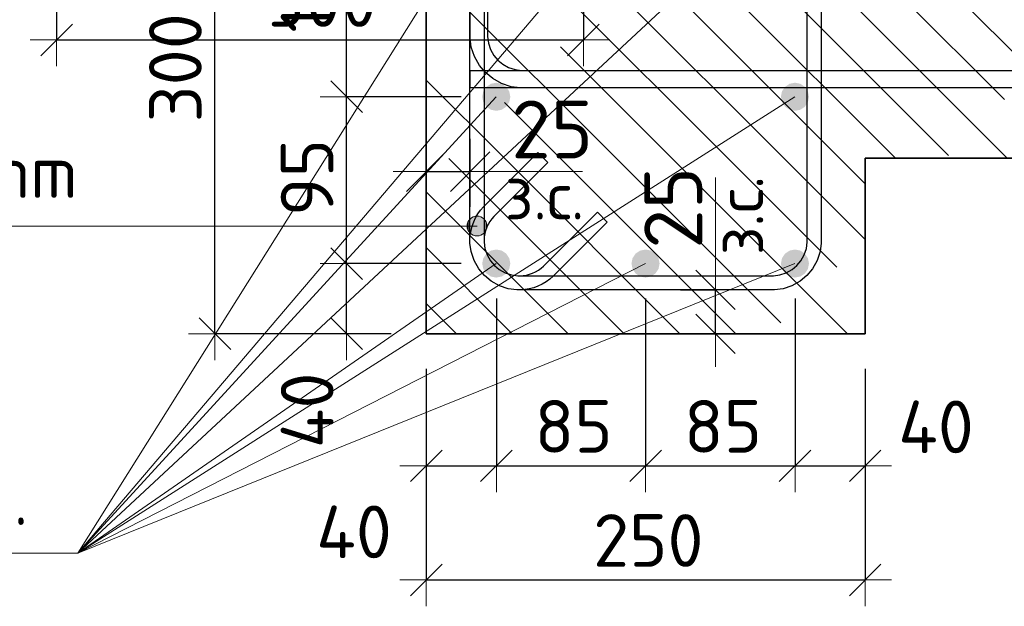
# Model space of a CAD drawing. Header units: metres. Extents: x -38 to 99, y -15 to 21.
# Tile 18 of 88: x 72.151 to 72.712, y 1.712 to 2.047. Entities that reach past the tile are written whole.
import ezdxf

# ---------------------------------------------------------------- set-up
doc = ezdxf.new("R2010")
doc.units = ezdxf.units.M
doc.header["$PDMODE"] = 65
for name, color, linetype, lineweight in [('XR$3$Размерная линия (1)', 7, 'Continuous', 13), ('XR$5$Арм. стержнями нижней зоны', 180, 'Continuous', 35), ('XR$5$Арм.стержн. Арматура края', 96, 'Continuous', 35), ('XR$5$Арм.стержн. Хомут', 240, 'Continuous', 35), ('XR$5$Арм.стержн.горизонт. 1', 180, 'Continuous', 35), ('XR$5$Размерная линия (1)', 7, 'Continuous', 13), ('XR$5$Размерная линия_ общее', 7, 'Continuous', 13)]:
    doc.layers.add(name, color=color, linetype=linetype, lineweight=lineweight)
doc.styles.add('ISOCPEUR', font='txt')
doc.dimstyles.new('DIMSTYLE_11', dxfattribs={"dimtxt": 0.033, "dimasz": 0.0375, "dimexe": 0, "dimexo": 0, "dimgap": 0.0165, "dimtad": 2, "dimdec": 0, "dimlfac": 1000, "dimrnd": 1, "dimzin": 12, "dimdsep": 46, "dimtxsty": 'ISOCPEUR', "dimblk1": 'ALL_ML_STRICH', "dimblk2": 'ALL_ML_STRICH', "dimsah": 1, "dimcen": 0, "dimclrd": 7, "dimclre": 256, "dimclrt": 7, "dimadec": 0, "dimazin": 0, "dimtfac": 1, "dimtdec": 0, "dimtix": 1, "dimtmove": 2, "dimatfit": 3, "dimfxl": 0, "dimtvp": 1.2, "dimtzin": 0, "dimlwd": 0, "dimlwe": -3, "dimarcsym": 0})
doc.dimstyles.new('DIMSTYLE_12', dxfattribs={"dimtxt": 0.03, "dimasz": 0.03, "dimexe": 0, "dimexo": 0, "dimgap": 0.015, "dimtad": 2, "dimdec": 0, "dimlfac": 1000, "dimrnd": 1, "dimzin": 12, "dimdsep": 46, "dimtxsty": 'ISOCPEUR', "dimblk1": 'ALL_ML_STRICH', "dimblk2": 'ALL_ML_STRICH', "dimsah": 1, "dimcen": 0, "dimclrd": 7, "dimclre": 256, "dimclrt": 7, "dimadec": 0, "dimazin": 0, "dimtfac": 1, "dimtdec": 0, "dimtix": 1, "dimtmove": 2, "dimatfit": 3, "dimfxl": 0, "dimtzin": 0, "dimlwd": 0, "dimlwe": -3, "dimarcsym": 0})
doc.dimstyles.new('DIMSTYLE_14', dxfattribs={"dimtxt": 0.03, "dimasz": 0.03, "dimexe": 0, "dimexo": 0, "dimgap": 0.015, "dimtad": 2, "dimdec": 0, "dimlfac": 1000, "dimrnd": 1, "dimzin": 12, "dimdsep": 46, "dimtxsty": 'ISOCPEUR', "dimblk1": 'ALL_ML_STRICH', "dimblk2": 'ALL_ML_STRICH', "dimsah": 1, "dimcen": 0, "dimclrd": 7, "dimclre": 256, "dimclrt": 7, "dimadec": 0, "dimazin": 0, "dimtfac": 1, "dimtdec": 0, "dimtix": 1, "dimtmove": 2, "dimatfit": 3, "dimfxl": 0, "dimtvp": 1.2, "dimtzin": 0, "dimlwd": 0, "dimlwe": -3, "dimarcsym": 0})
doc.dimstyles.new('DIMSTYLE_16', dxfattribs={"dimtxt": 0.03, "dimasz": 0.03, "dimexe": 0, "dimexo": 0, "dimgap": 0.015, "dimtad": 0, "dimdec": 0, "dimlfac": 1000, "dimrnd": 1, "dimzin": 12, "dimdsep": 46, "dimtxsty": 'ISOCPEUR', "dimblk1": 'ALL_ML_STRICH', "dimblk2": 'ALL_ML_STRICH', "dimsah": 1, "dimcen": 0, "dimclrd": 7, "dimclre": 256, "dimclrt": 7, "dimadec": 0, "dimazin": 0, "dimtfac": 1, "dimtdec": 0, "dimtix": 1, "dimtmove": 2, "dimatfit": 3, "dimfxl": 0, "dimtvp": 1.2, "dimtzin": 0, "dimlwd": 0, "dimlwe": -3, "dimarcsym": 0})
doc.dimstyles.new('DIMSTYLE_24', dxfattribs={"dimtxt": 0.03, "dimasz": 0.03, "dimexe": 0, "dimexo": 0, "dimgap": 0.015, "dimtad": 2, "dimdec": 0, "dimlfac": 1000, "dimrnd": 5, "dimzin": 12, "dimdsep": 46, "dimtxsty": 'ISOCPEUR', "dimblk1": 'ALL_ML_STRICH', "dimblk2": 'ALL_ML_STRICH', "dimsah": 1, "dimcen": 0, "dimclrd": 7, "dimclre": 256, "dimclrt": 7, "dimadec": 0, "dimazin": 0, "dimtfac": 1, "dimtdec": 0, "dimtix": 1, "dimtmove": 2, "dimatfit": 3, "dimfxl": 0, "dimtzin": 0, "dimlwd": 0, "dimlwe": -3, "dimarcsym": 0})
pattern_1 = [(135, (0, 0), (-0.031819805, -0.031819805), [0.4, -0.05, 0, -0.05]), (135, (-0.01591, -0.01591), (-0.031819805, -0.031819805), [0.8, -0.1, 0.1, -0.1])]

# ---------------------------------------------------------------- blocks, each defined once
blk = doc.blocks.new('ALL_ML_STRICH')
at = {"color": 0, "linetype": 'ByBlock', "lineweight": -2}
for p, q in [((0, -0.5), (0, 0.5)), ((-0.3, -0.3), (0.3, 0.3)), ((-1, 0), (0.5, 0))]:
    blk.add_line(p, q, dxfattribs=at)
blk = doc.blocks.new('*D237')
at = {"layer": 'DEFPOINTS', "color": 7, "linetype": 'Continuous', "lineweight": 13, "transparency": 33554687}
for p in [(72.17211, 2.18403), (72.47211, 2.18403), (72.17211, 2.03505)]:
    blk.add_point(p, dxfattribs=at)
at = {"layer": 'XR$3$Размерная линия (1)', "color": 9, "linetype": 'Continuous', "lineweight": -2, "true_color": 0xc7c7c7, "transparency": 33554687}
for p, q in [((72.17211, 2.16403), (72.17211, 2.03505)), ((72.47211, 2.16403), (72.47211, 2.03505))]:
    blk.add_line(p, q, dxfattribs=at)
at = {"layer": 'XR$3$Размерная линия (1)', "color": 7, "linetype": 'Continuous', "lineweight": -2, "transparency": 33554687}
blk.add_line((72.17211, 2.03505), (72.47211, 2.03505), dxfattribs=at)
at = {"layer": 'XR$3$Размерная линия (1)', "color": 7, "linetype": 'Continuous', "lineweight": 13, "transparency": 33554687, "xscale": 0.03, "yscale": 0.03, "zscale": 0.03, "rotation": 180}
blk.add_blockref('ALL_ML_STRICH', (72.17211, 2.03505), dxfattribs=at)
at = {"layer": 'XR$3$Размерная линия (1)', "color": 7, "linetype": 'Continuous', "lineweight": 13, "transparency": 33554687, "xscale": 0.03, "yscale": 0.03, "zscale": 0.03}
blk.add_blockref('ALL_ML_STRICH', (72.47211, 2.03505), dxfattribs=at)
at = {"layer": 'XR$3$Размерная линия (1)', "color": 7, "linetype": 'Continuous', "lineweight": 13, "transparency": 33554687, "insert": (72.32361, 2.05755), "char_height": 0.03, "width": 0.09, "attachment_point": 5, "style": 'ISOCPEUR'}
blk.add_mtext('\\A1;{300}', dxfattribs=at)
blk = doc.blocks.new('*D450')
at = {"layer": 'DEFPOINTS', "color": 7, "linetype": 'Continuous', "lineweight": 13, "transparency": 33554687}
for p in [(72.38258, 2.16769), (72.26224, 1.86769), (72.38255, 1.86769)]:
    blk.add_point(p, dxfattribs=at)
at = {"layer": 'XR$5$Размерная линия (1)', "color": 9, "linetype": 'Continuous', "lineweight": -2, "true_color": 0xc7c7c7, "transparency": 33554687}
for p, q in [((72.36258, 2.16769), (72.26224, 2.16769)), ((72.36255, 1.86769), (72.26224, 1.86769))]:
    blk.add_line(p, q, dxfattribs=at)
at = {"layer": 'XR$5$Размерная линия (1)', "color": 7, "linetype": 'Continuous', "lineweight": -2, "transparency": 33554687}
blk.add_line((72.26224, 1.86769), (72.26224, 2.16769), dxfattribs=at)
at = {"layer": 'XR$5$Размерная линия (1)', "color": 7, "linetype": 'Continuous', "lineweight": 13, "transparency": 33554687, "xscale": 0.03, "yscale": 0.03, "zscale": 0.03}
for p, rotation in [((72.26224, 2.16769), 90), ((72.26224, 1.86769), 270)]:
    blk.add_blockref('ALL_ML_STRICH', p, dxfattribs=dict(at, rotation=rotation))
at = {"layer": 'XR$5$Размерная линия (1)', "color": 7, "linetype": 'Continuous', "lineweight": 13, "transparency": 33554687, "insert": (72.23974, 2.01919), "char_height": 0.03, "width": 0.09, "attachment_point": 5, "rotation": 90, "style": 'ISOCPEUR'}
blk.add_mtext('\\A1;{300}', dxfattribs=at)
blk = doc.blocks.new('*D451')
at = {"layer": 'DEFPOINTS', "color": 7, "linetype": 'Continuous', "lineweight": 13, "transparency": 33554687}
for p in [(72.38258, 1.86769), (72.63255, 1.86769), (72.38258, 1.72745)]:
    blk.add_point(p, dxfattribs=at)
at = {"layer": 'XR$5$Размерная линия (1)', "color": 9, "linetype": 'Continuous', "lineweight": -2, "true_color": 0xc7c7c7, "transparency": 33554687}
for p, q in [((72.38258, 1.84769), (72.38258, 1.72745)), ((72.63255, 1.84769), (72.63255, 1.72745))]:
    blk.add_line(p, q, dxfattribs=at)
at = {"layer": 'XR$5$Размерная линия (1)', "color": 7, "linetype": 'Continuous', "lineweight": -2, "transparency": 33554687}
blk.add_line((72.38258, 1.72745), (72.63255, 1.72745), dxfattribs=at)
at = {"layer": 'XR$5$Размерная линия (1)', "color": 7, "linetype": 'Continuous', "lineweight": 13, "transparency": 33554687, "xscale": 0.03, "yscale": 0.03, "zscale": 0.03, "rotation": 180}
blk.add_blockref('ALL_ML_STRICH', (72.38258, 1.72745), dxfattribs=at)
at = {"layer": 'XR$5$Размерная линия (1)', "color": 7, "linetype": 'Continuous', "lineweight": 13, "transparency": 33554687, "xscale": 0.03, "yscale": 0.03, "zscale": 0.03}
blk.add_blockref('ALL_ML_STRICH', (72.63255, 1.72745), dxfattribs=at)
at = {"layer": 'XR$5$Размерная линия (1)', "color": 7, "linetype": 'Continuous', "lineweight": 13, "transparency": 33554687, "insert": (72.50907, 1.74995), "char_height": 0.03, "width": 0.09, "attachment_point": 5, "style": 'ISOCPEUR'}
blk.add_mtext('\\A1;{250}', dxfattribs=at)
blk = doc.blocks.new('*D452')
at = {"layer": 'DEFPOINTS', "color": 7, "linetype": 'Continuous', "lineweight": 13, "transparency": 33554687}
for p in [(72.42251, 1.90769), (72.38258, 1.86769), (72.38258, 1.79245)]:
    blk.add_point(p, dxfattribs=at)
at = {"layer": 'XR$5$Размерная линия (1)', "color": 9, "linetype": 'Continuous', "lineweight": -2, "true_color": 0xc7c7c7, "transparency": 33554687}
for p, q in [((72.42251, 1.88769), (72.42251, 1.79245)), ((72.38258, 1.84769), (72.38258, 1.79245))]:
    blk.add_line(p, q, dxfattribs=at)
at = {"layer": 'XR$5$Размерная линия (1)', "color": 7, "linetype": 'Continuous', "lineweight": -2, "transparency": 33554687}
blk.add_line((72.38258, 1.79245), (72.42251, 1.79245), dxfattribs=at)
at = {"layer": 'XR$5$Размерная линия (1)', "color": 7, "linetype": 'Continuous', "lineweight": 13, "transparency": 33554687, "xscale": 0.03, "yscale": 0.03, "zscale": 0.03, "rotation": 180}
blk.add_blockref('ALL_ML_STRICH', (72.38258, 1.79245), dxfattribs=at)
at = {"layer": 'XR$5$Размерная линия (1)', "color": 7, "linetype": 'Continuous', "lineweight": 13, "transparency": 33554687, "xscale": 0.03, "yscale": 0.03, "zscale": 0.03}
blk.add_blockref('ALL_ML_STRICH', (72.42251, 1.79245), dxfattribs=at)
at = {"layer": 'XR$5$Размерная линия (1)', "color": 7, "linetype": 'Continuous', "lineweight": 13, "transparency": 33554687, "insert": (72.3415, 1.75484), "char_height": 0.03, "width": 0.06, "attachment_point": 5, "style": 'ISOCPEUR'}
blk.add_mtext('\\A1;{40}', dxfattribs=at)
blk = doc.blocks.new('*D453')
at = {"layer": 'DEFPOINTS', "color": 7, "linetype": 'Continuous', "lineweight": 13, "transparency": 33554687}
for p in [(72.42251, 1.90769), (72.50751, 1.90769), (72.42251, 1.79245)]:
    blk.add_point(p, dxfattribs=at)
at = {"layer": 'XR$5$Размерная линия (1)', "color": 9, "linetype": 'Continuous', "lineweight": -2, "true_color": 0xc7c7c7, "transparency": 33554687}
for p, q in [((72.42251, 1.88769), (72.42251, 1.79245)), ((72.50751, 1.88769), (72.50751, 1.79245))]:
    blk.add_line(p, q, dxfattribs=at)
at = {"layer": 'XR$5$Размерная линия (1)', "color": 7, "linetype": 'Continuous', "lineweight": -2, "transparency": 33554687}
blk.add_line((72.42251, 1.79245), (72.50751, 1.79245), dxfattribs=at)
at = {"layer": 'XR$5$Размерная линия (1)', "color": 7, "linetype": 'Continuous', "lineweight": 13, "transparency": 33554687, "xscale": 0.03, "yscale": 0.03, "zscale": 0.03, "rotation": 180}
blk.add_blockref('ALL_ML_STRICH', (72.42251, 1.79245), dxfattribs=at)
at = {"layer": 'XR$5$Размерная линия (1)', "color": 7, "linetype": 'Continuous', "lineweight": 13, "transparency": 33554687, "xscale": 0.03, "yscale": 0.03, "zscale": 0.03}
blk.add_blockref('ALL_ML_STRICH', (72.50751, 1.79245), dxfattribs=at)
at = {"layer": 'XR$5$Размерная линия (1)', "color": 7, "linetype": 'Continuous', "lineweight": 13, "transparency": 33554687, "insert": (72.46651, 1.81495), "char_height": 0.03, "width": 0.06, "attachment_point": 5, "style": 'ISOCPEUR'}
blk.add_mtext('\\A1;{85}', dxfattribs=at)
blk = doc.blocks.new('*D454')
at = {"layer": 'DEFPOINTS', "color": 7, "linetype": 'Continuous', "lineweight": 13, "transparency": 33554687}
for p in [(72.50751, 1.90769), (72.59258, 1.90769), (72.50751, 1.79245)]:
    blk.add_point(p, dxfattribs=at)
at = {"layer": 'XR$5$Размерная линия (1)', "color": 9, "linetype": 'Continuous', "lineweight": -2, "true_color": 0xc7c7c7, "transparency": 33554687}
for p, q in [((72.50751, 1.88769), (72.50751, 1.79245)), ((72.59258, 1.88769), (72.59258, 1.79245))]:
    blk.add_line(p, q, dxfattribs=at)
at = {"layer": 'XR$5$Размерная линия (1)', "color": 7, "linetype": 'Continuous', "lineweight": -2, "transparency": 33554687}
blk.add_line((72.50751, 1.79245), (72.59258, 1.79245), dxfattribs=at)
at = {"layer": 'XR$5$Размерная линия (1)', "color": 7, "linetype": 'Continuous', "lineweight": 13, "transparency": 33554687, "xscale": 0.03, "yscale": 0.03, "zscale": 0.03, "rotation": 180}
blk.add_blockref('ALL_ML_STRICH', (72.50751, 1.79245), dxfattribs=at)
at = {"layer": 'XR$5$Размерная линия (1)', "color": 7, "linetype": 'Continuous', "lineweight": 13, "transparency": 33554687, "xscale": 0.03, "yscale": 0.03, "zscale": 0.03}
blk.add_blockref('ALL_ML_STRICH', (72.59258, 1.79245), dxfattribs=at)
at = {"layer": 'XR$5$Размерная линия (1)', "color": 7, "linetype": 'Continuous', "lineweight": 13, "transparency": 33554687, "insert": (72.55155, 1.81495), "char_height": 0.03, "width": 0.06, "attachment_point": 5, "style": 'ISOCPEUR'}
blk.add_mtext('\\A1;{85}', dxfattribs=at)
blk = doc.blocks.new('*D455')
at = {"layer": 'DEFPOINTS', "color": 7, "linetype": 'Continuous', "lineweight": 13, "transparency": 33554687}
for p in [(72.59258, 1.90769), (72.63255, 1.86769), (72.59258, 1.79245)]:
    blk.add_point(p, dxfattribs=at)
at = {"layer": 'XR$5$Размерная линия (1)', "color": 9, "linetype": 'Continuous', "lineweight": -2, "true_color": 0xc7c7c7, "transparency": 33554687}
for p, q in [((72.59258, 1.88769), (72.59258, 1.79245)), ((72.63255, 1.84769), (72.63255, 1.79245))]:
    blk.add_line(p, q, dxfattribs=at)
at = {"layer": 'XR$5$Размерная линия (1)', "color": 7, "linetype": 'Continuous', "lineweight": -2, "transparency": 33554687}
blk.add_line((72.59258, 1.79245), (72.63255, 1.79245), dxfattribs=at)
at = {"layer": 'XR$5$Размерная линия (1)', "color": 7, "linetype": 'Continuous', "lineweight": 13, "transparency": 33554687, "xscale": 0.03, "yscale": 0.03, "zscale": 0.03, "rotation": 180}
blk.add_blockref('ALL_ML_STRICH', (72.59258, 1.79245), dxfattribs=at)
at = {"layer": 'XR$5$Размерная линия (1)', "color": 7, "linetype": 'Continuous', "lineweight": 13, "transparency": 33554687, "xscale": 0.03, "yscale": 0.03, "zscale": 0.03}
blk.add_blockref('ALL_ML_STRICH', (72.63255, 1.79245), dxfattribs=at)
at = {"layer": 'XR$5$Размерная линия (1)', "color": 7, "linetype": 'Continuous', "lineweight": 13, "transparency": 33554687, "insert": (72.67289, 1.81465), "char_height": 0.03, "width": 0.06, "attachment_point": 5, "style": 'ISOCPEUR'}
blk.add_mtext('\\A1;{40}', dxfattribs=at)
blk = doc.blocks.new('*D456')
at = {"layer": 'DEFPOINTS', "color": 7, "linetype": 'Continuous', "lineweight": 13, "transparency": 33554687}
for p in [(72.38258, 1.96006), (72.38258, 1.92507), (72.40758, 1.92007)]:
    blk.add_point(p, dxfattribs=at)
at = {"layer": 'XR$5$Размерная линия_ общее', "color": 253, "linetype": 'Continuous', "lineweight": -2, "true_color": 0xa0a0a0, "transparency": 33554687}
for p, q in [((72.38258, 1.94507), (72.38258, 1.96006)), ((72.40758, 1.94007), (72.40758, 1.96006))]:
    blk.add_line(p, q, dxfattribs=at)
at = {"layer": 'XR$5$Размерная линия_ общее', "color": 7, "linetype": 'Continuous', "lineweight": -2, "transparency": 33554687}
blk.add_line((72.38258, 1.96006), (72.40758, 1.96006), dxfattribs=at)
at = {"layer": 'XR$5$Размерная линия_ общее', "color": 7, "linetype": 'Continuous', "lineweight": 13, "transparency": 33554687, "xscale": 0.0375, "yscale": 0.0375, "zscale": 0.0375, "rotation": 180}
blk.add_blockref('ALL_ML_STRICH', (72.38258, 1.96006), dxfattribs=at)
at = {"layer": 'XR$5$Размерная линия_ общее', "color": 7, "linetype": 'Continuous', "lineweight": 13, "transparency": 33554687, "xscale": 0.0375, "yscale": 0.0375, "zscale": 0.0375}
blk.add_blockref('ALL_ML_STRICH', (72.40758, 1.96006), dxfattribs=at)
at = {"layer": 'XR$5$Размерная линия_ общее', "color": 7, "linetype": 'Continuous', "lineweight": 13, "transparency": 33554687, "insert": (72.45431, 1.98406), "char_height": 0.033, "width": 0.066, "attachment_point": 5, "style": 'ISOCPEUR'}
blk.add_mtext('\\A1;{25}', dxfattribs=at)
at = {"layer": 'XR$5$Размерная линия_ общее', "color": 7, "linetype": 'Continuous', "lineweight": 13, "transparency": 33554687, "insert": (72.42736, 1.95985), "char_height": 0.027, "width": 0.00135, "attachment_point": 1, "line_spacing_factor": 0.60241, "style": 'ISOCPEUR'}
blk.add_mtext('з.с.', dxfattribs=at)
blk = doc.blocks.new('*D457')
at = {"layer": 'DEFPOINTS', "color": 7, "linetype": 'Continuous', "lineweight": 13, "transparency": 33554687}
for p in [(72.50729, 1.89269), (72.51229, 1.86769), (72.54728, 1.86769)]:
    blk.add_point(p, dxfattribs=at)
at = {"layer": 'XR$5$Размерная линия_ общее', "color": 253, "linetype": 'Continuous', "lineweight": -2, "true_color": 0xa0a0a0, "transparency": 33554687}
for p, q in [((72.52729, 1.89269), (72.54728, 1.89269)), ((72.53229, 1.86769), (72.54728, 1.86769))]:
    blk.add_line(p, q, dxfattribs=at)
at = {"layer": 'XR$5$Размерная линия_ общее', "color": 7, "linetype": 'Continuous', "lineweight": -2, "transparency": 33554687}
blk.add_line((72.54728, 1.86769), (72.54728, 1.89269), dxfattribs=at)
at = {"layer": 'XR$5$Размерная линия_ общее', "color": 7, "linetype": 'Continuous', "lineweight": 13, "transparency": 33554687, "xscale": 0.0375, "yscale": 0.0375, "zscale": 0.0375}
for p, rotation in [((72.54728, 1.89269), 90), ((72.54728, 1.86769), 270)]:
    blk.add_blockref('ALL_ML_STRICH', p, dxfattribs=dict(at, rotation=rotation))
at = {"layer": 'XR$5$Размерная линия_ общее', "color": 7, "linetype": 'Continuous', "lineweight": 13, "transparency": 33554687, "insert": (72.54749, 1.91246), "char_height": 0.027, "width": 0.00135, "attachment_point": 1, "rotation": 90, "line_spacing_factor": 0.60241, "style": 'ISOCPEUR'}
blk.add_mtext('з.с.', dxfattribs=at)
at = {"layer": 'XR$5$Размерная линия_ общее', "color": 7, "linetype": 'Continuous', "lineweight": 13, "transparency": 33554687, "insert": (72.52328, 1.93941), "char_height": 0.033, "width": 0.066, "attachment_point": 5, "rotation": 90, "style": 'ISOCPEUR'}
blk.add_mtext('\\A1;{25}', dxfattribs=at)
blk = doc.blocks.new('*D458')
at = {"layer": 'DEFPOINTS', "color": 7, "linetype": 'Continuous', "lineweight": 13, "transparency": 33554687}
for p in [(72.42251, 1.90769), (72.33724, 1.86769), (72.38255, 1.86769)]:
    blk.add_point(p, dxfattribs=at)
at = {"layer": 'XR$5$Размерная линия (1)', "color": 9, "linetype": 'Continuous', "lineweight": -2, "true_color": 0xc7c7c7, "transparency": 33554687}
for p, q in [((72.40251, 1.90769), (72.33724, 1.90769)), ((72.36255, 1.86769), (72.33724, 1.86769))]:
    blk.add_line(p, q, dxfattribs=at)
at = {"layer": 'XR$5$Размерная линия (1)', "color": 7, "linetype": 'Continuous', "lineweight": -2, "transparency": 33554687}
blk.add_line((72.33724, 1.86769), (72.33724, 1.90769), dxfattribs=at)
at = {"layer": 'XR$5$Размерная линия (1)', "color": 7, "linetype": 'Continuous', "lineweight": 13, "transparency": 33554687, "xscale": 0.03, "yscale": 0.03, "zscale": 0.03}
for p, rotation in [((72.33724, 1.90769), 90), ((72.33724, 1.86769), 270)]:
    blk.add_blockref('ALL_ML_STRICH', p, dxfattribs=dict(at, rotation=rotation))
at = {"layer": 'XR$5$Размерная линия (1)', "color": 7, "linetype": 'Continuous', "lineweight": 13, "transparency": 33554687, "insert": (72.3148, 1.82406), "char_height": 0.03, "width": 0.06, "attachment_point": 5, "rotation": 90, "style": 'ISOCPEUR'}
blk.add_mtext('\\A1;{40}', dxfattribs=at)
blk = doc.blocks.new('*D459')
at = {"layer": 'DEFPOINTS', "color": 7, "linetype": 'Continuous', "lineweight": 13, "transparency": 33554687}
for p in [(72.42251, 2.00269), (72.33724, 1.90769), (72.42251, 1.90769)]:
    blk.add_point(p, dxfattribs=at)
at = {"layer": 'XR$5$Размерная линия (1)', "color": 9, "linetype": 'Continuous', "lineweight": -2, "true_color": 0xc7c7c7, "transparency": 33554687}
for p, q in [((72.40251, 2.00269), (72.33724, 2.00269)), ((72.40251, 1.90769), (72.33724, 1.90769))]:
    blk.add_line(p, q, dxfattribs=at)
at = {"layer": 'XR$5$Размерная линия (1)', "color": 7, "linetype": 'Continuous', "lineweight": -2, "transparency": 33554687}
blk.add_line((72.33724, 1.90769), (72.33724, 2.00269), dxfattribs=at)
at = {"layer": 'XR$5$Размерная линия (1)', "color": 7, "linetype": 'Continuous', "lineweight": 13, "transparency": 33554687, "xscale": 0.03, "yscale": 0.03, "zscale": 0.03}
for p, rotation in [((72.33724, 2.00269), 90), ((72.33724, 1.90769), 270)]:
    blk.add_blockref('ALL_ML_STRICH', p, dxfattribs=dict(at, rotation=rotation))
at = {"layer": 'XR$5$Размерная линия (1)', "color": 7, "linetype": 'Continuous', "lineweight": 13, "transparency": 33554687, "insert": (72.31474, 1.95669), "char_height": 0.03, "width": 0.06, "attachment_point": 5, "rotation": 90, "style": 'ISOCPEUR'}
blk.add_mtext('\\A1;{95}', dxfattribs=at)
blk = doc.blocks.new('*D460')
at = {"layer": 'DEFPOINTS', "color": 7, "linetype": 'Continuous', "lineweight": 13, "transparency": 33554687}
for p in [(72.43755, 2.12269), (72.33724, 2.00269), (72.42251, 2.00269)]:
    blk.add_point(p, dxfattribs=at)
at = {"layer": 'XR$5$Размерная линия (1)', "color": 9, "linetype": 'Continuous', "lineweight": -2, "true_color": 0xc7c7c7, "transparency": 33554687}
for p, q in [((72.41755, 2.12269), (72.33724, 2.12269)), ((72.40251, 2.00269), (72.33724, 2.00269))]:
    blk.add_line(p, q, dxfattribs=at)
at = {"layer": 'XR$5$Размерная линия (1)', "color": 7, "linetype": 'Continuous', "lineweight": -2, "transparency": 33554687}
blk.add_line((72.33724, 2.00269), (72.33724, 2.12269), dxfattribs=at)
at = {"layer": 'XR$5$Размерная линия (1)', "color": 7, "linetype": 'Continuous', "lineweight": 13, "transparency": 33554687, "xscale": 0.03, "yscale": 0.03, "zscale": 0.03}
for p, rotation in [((72.33724, 2.12269), 90), ((72.33724, 2.00269), 270)]:
    blk.add_blockref('ALL_ML_STRICH', p, dxfattribs=dict(at, rotation=rotation))
at = {"layer": 'XR$5$Размерная линия (1)', "color": 7, "linetype": 'Continuous', "lineweight": 13, "transparency": 33554687, "insert": (72.31474, 2.06719), "char_height": 0.03, "width": 0.09, "attachment_point": 5, "rotation": 90, "style": 'ISOCPEUR'}
blk.add_mtext('\\A1;{120}', dxfattribs=at)

msp = doc.modelspace()

# ---------------------------------------------------------------- hatches: boundary and pattern name
at = {"linetype": 'Continuous', "lineweight": 13, "transparency": 33554687}
h = msp.add_hatch(dxfattribs=at)
h.set_pattern_fill('__________540', scale=0.015, style=0, pattern_type=2)
h.set_pattern_definition(pattern_1)
h.paths.add_polyline_path([(72.38255, 2.16769), (72.38255, 1.96769), (72.80173, 1.96769), (72.80173, 2.16769)], flags=0)
at = {"linetype": 'Continuous', "lineweight": 25, "transparency": 33554687}
h = msp.add_hatch(dxfattribs=at)
h.set_pattern_fill('__________540', scale=0.015, style=0, pattern_type=2)
h.set_pattern_definition(pattern_1)
h.paths.add_polyline_path([(72.63255, 1.96769), (72.38255, 1.96769), (72.38255, 1.86769), (72.63255, 1.86769)], flags=0)
at = {"layer": 'XR$5$Арм.стержн. Хомут', "linetype": 'Continuous', "lineweight": 13, "transparency": 33554687}
for points in [[(72.4087, 1.9339), (72.41151, 1.92344), (72.41151, 1.93469)], [(72.41151, 1.93469), (72.41151, 1.92344), (72.41432, 1.92423)], [(72.41151, 1.93469), (72.41432, 1.92423), (72.41432, 1.9339)], [(72.40667, 1.92625), (72.40667, 1.93188), (72.40588, 1.92907)], [(72.40667, 1.93188), (72.4087, 1.92423), (72.4087, 1.9339)], [(72.40667, 1.93188), (72.40667, 1.92625), (72.4087, 1.92423)], [(72.4087, 1.9339), (72.4087, 1.92423), (72.41151, 1.92344)], [(72.41432, 1.9339), (72.41432, 1.92423), (72.41635, 1.92625)], [(72.41432, 1.9339), (72.41635, 1.92625), (72.41635, 1.93188)], [(72.41635, 1.93188), (72.41635, 1.92625), (72.41713, 1.92907)]]:
    msp.add_hatch(color=7, dxfattribs=at).paths.add_polyline_path(points)
at = {"layer": 'XR$5$Арм.стержн.горизонт. 1', "linetype": 'Continuous', "lineweight": 50, "transparency": 33554687}
for points in [[(72.43047, 2.00269), (72.42986, 2.00575), (72.42813, 2.00834), (72.42553, 2.01008), (72.42247, 2.01069), (72.41941, 2.01008), (72.41681, 2.00834), (72.41508, 2.00575), (72.41447, 2.00269), (72.41508, 1.99962), (72.41681, 1.99703), (72.41941, 1.99529), (72.42247, 1.99469), (72.42553, 1.99529), (72.42813, 1.99703), (72.42986, 1.99962)], [(72.60055, 2.00269), (72.59994, 2.00575), (72.5982, 2.00834), (72.59561, 2.01008), (72.59255, 2.01069), (72.58948, 2.01008), (72.58689, 2.00834), (72.58516, 2.00575), (72.58455, 2.00269), (72.58516, 1.99962), (72.58689, 1.99703), (72.58948, 1.99529), (72.59255, 1.99469), (72.59561, 1.99529), (72.5982, 1.99703), (72.59994, 1.99962)], [(72.43047, 1.90769), (72.42986, 1.91075), (72.42813, 1.91334), (72.42553, 1.91508), (72.42247, 1.91569), (72.41941, 1.91508), (72.41681, 1.91334), (72.41508, 1.91075), (72.41447, 1.90769), (72.41508, 1.90462), (72.41681, 1.90203), (72.41941, 1.90029), (72.42247, 1.89969), (72.42553, 1.90029), (72.42813, 1.90203), (72.42986, 1.90462)], [(72.51547, 1.90769), (72.51486, 1.91075), (72.51313, 1.91334), (72.51053, 1.91508), (72.50747, 1.91569), (72.50441, 1.91508), (72.50181, 1.91334), (72.50008, 1.91075), (72.49947, 1.90769), (72.50008, 1.90462), (72.50181, 1.90203), (72.50441, 1.90029), (72.50747, 1.89969), (72.51053, 1.90029), (72.51313, 1.90203), (72.51486, 1.90462)], [(72.60055, 1.90769), (72.59994, 1.91075), (72.5982, 1.91334), (72.59561, 1.91508), (72.59255, 1.91569), (72.58948, 1.91508), (72.58689, 1.91334), (72.58516, 1.91075), (72.58455, 1.90769), (72.58516, 1.90462), (72.58689, 1.90203), (72.58948, 1.90029), (72.59255, 1.89969), (72.59561, 1.90029), (72.5982, 1.90203), (72.59994, 1.90462)]]:
    msp.add_hatch(color=7, dxfattribs=at).paths.add_polyline_path(points)

# ---------------------------------------------------------------- linework, layer by layer
at = {"color": 7, "linetype": 'Continuous', "lineweight": 35, "transparency": 33554687}
for p, q in [((72.38255, 2.16769), (72.38255, 1.96769)), ((72.38255, 1.96769), (72.38255, 1.86769)), ((72.63255, 1.86769), (72.63255, 1.96769)), ((72.63255, 1.96769), (72.80173, 1.96769)), ((72.38255, 1.86769), (72.63255, 1.86769))]:
    msp.add_line(p, q, dxfattribs=at)
at = {"color": 7, "linetype": 'Continuous', "lineweight": 13, "transparency": 33554687}
for p, q in [((72.40758, 1.96006), (72.47158, 1.96006)), ((72.54728, 1.89269), (72.54728, 1.95669))]:
    msp.add_line(p, q, dxfattribs=at)
at = {"layer": 'XR$5$Арм. стержнями нижней зоны', "color": 4, "linetype": 'Continuous', "lineweight": 25, "transparency": 33554687}
msp.add_lwpolyline([(72.40755, 2.01769), (72.80673, 2.01769), (72.80673, 2.00769), (72.40755, 2.00769), (72.40755, 2.01769)], dxfattribs=at)
msp.add_lwpolyline([(72.40755, 2.01769), (72.80673, 2.01769), (72.80673, 2.00769), (72.40755, 2.00769), (72.40755, 2.01769)], dxfattribs=at)
msp.add_lwpolyline([(72.40755, 2.01769), (72.80673, 2.01769), (72.80673, 2.00769), (72.40755, 2.00769), (72.40755, 2.01769)], dxfattribs=at)
at = {"layer": 'XR$5$Арм.стержн. Арматура края', "color": 4, "linetype": 'Continuous', "lineweight": 25, "transparency": 33554687}
for points in [[(72.80673, 2.00769), (72.43611, 2.00769), (72.4309, 2.00841), (72.42546, 2.0102), (72.42045, 2.01301), (72.41632, 2.01646), (72.41287, 2.02059), (72.41007, 2.0256), (72.40827, 2.03103), (72.40755, 2.03625), (72.40755, 2.11312)], [(72.80673, 2.00769), (72.43611, 2.00769), (72.4309, 2.00841), (72.42546, 2.0102), (72.42045, 2.01301), (72.41632, 2.01646), (72.41287, 2.02059), (72.41007, 2.0256), (72.40827, 2.03103), (72.40755, 2.03625), (72.40755, 2.11312)], [(72.41755, 2.11243), (72.41755, 2.03694), (72.41805, 2.03331), (72.41926, 2.02964), (72.42114, 2.02628), (72.42342, 2.02356), (72.42614, 2.02128), (72.4295, 2.0194), (72.43317, 2.01819), (72.4368, 2.01769), (72.80673, 2.01769), (72.80673, 2.00769)], [(72.41755, 2.11243), (72.41755, 2.03694), (72.41805, 2.03331), (72.41926, 2.02964), (72.42114, 2.02628), (72.42342, 2.02356), (72.42614, 2.02128), (72.4295, 2.0194), (72.43317, 2.01819), (72.4368, 2.01769), (72.80673, 2.01769), (72.80673, 2.00769)]]:
    msp.add_lwpolyline(points, dxfattribs=at)
at = {"layer": 'XR$5$Арм.стержн. Хомут', "color": 7, "linetype": 'Continuous', "lineweight": 13, "transparency": 33554687}
for p, q in [((72.41151, 1.93469), (72.41151, 1.93469)), ((71.93296, 1.92907), (72.23096, 1.92907)), ((72.23096, 1.92907), (72.41151, 1.92907)), ((72.40588, 1.92907), (72.40588, 1.92907)), ((72.41713, 1.92907), (72.41713, 1.92907)), ((72.41151, 1.92344), (72.41151, 1.92344))]:
    msp.add_line(p, q, dxfattribs=at)
at = {"layer": 'XR$5$Арм.стержн. Хомут', "color": 40, "linetype": 'Continuous', "lineweight": 25, "transparency": 33554687}
for points in [[(72.41551, 2.11145), (72.41551, 1.91992), (72.41601, 1.9163), (72.41722, 1.91264), (72.4191, 1.90928), (72.42138, 1.90655), (72.42411, 1.90427), (72.42746, 1.9024), (72.43112, 1.90119), (72.43474, 1.90069), (72.43589, 1.90069), (72.43777, 1.90082), (72.43962, 1.90112), (72.44143, 1.90159), (72.44316, 1.90221), (72.44482, 1.90299), (72.44643, 1.90394), (72.44796, 1.90504), (72.44938, 1.90627), (72.48006, 1.93695), (72.48571, 1.93129), (72.45484, 1.90042), (72.45293, 1.89876), (72.45081, 1.89723), (72.44856, 1.89591), (72.44622, 1.89481), (72.4438, 1.89394), (72.44127, 1.89328), (72.43869, 1.89286), (72.43617, 1.89269), (72.43419, 1.89269), (72.4293, 1.89336), (72.42422, 1.89504), (72.41955, 1.89766), (72.4157, 1.90088), (72.41248, 1.90473), (72.40986, 1.9094), (72.40819, 1.91448), (72.40751, 1.91936), (72.40751, 2.11201)], [(72.60755, 2.11201), (72.60755, 1.91936), (72.60687, 1.91448), (72.60519, 1.9094), (72.60257, 1.90473), (72.59936, 1.90088), (72.59551, 1.89766), (72.59083, 1.89504), (72.58575, 1.89336), (72.58087, 1.89269), (72.43419, 1.89269), (72.4293, 1.89336), (72.42422, 1.89504), (72.41955, 1.89766), (72.4157, 1.90088), (72.41248, 1.90473), (72.40986, 1.9094), (72.40819, 1.91448), (72.40751, 1.91936), (72.40751, 1.92135), (72.40769, 1.92387), (72.4081, 1.92645), (72.40876, 1.92898), (72.40964, 1.9314), (72.41073, 1.93373), (72.41205, 1.93599), (72.41358, 1.93811), (72.41524, 1.94002), (72.44611, 1.97089), (72.45177, 1.96523)], [(72.41551, 2.11145), (72.41551, 1.91992), (72.41601, 1.9163), (72.41722, 1.91264), (72.4191, 1.90928), (72.42138, 1.90655), (72.42411, 1.90427), (72.42746, 1.9024), (72.43112, 1.90119), (72.43474, 1.90069), (72.43589, 1.90069), (72.43777, 1.90082), (72.43962, 1.90112), (72.44143, 1.90159), (72.44316, 1.90221), (72.44482, 1.90299), (72.44643, 1.90394), (72.44796, 1.90504), (72.44938, 1.90627), (72.48006, 1.93695), (72.48571, 1.93129), (72.45484, 1.90042), (72.45293, 1.89876), (72.45081, 1.89723), (72.44856, 1.89591), (72.44622, 1.89481), (72.4438, 1.89394), (72.44127, 1.89328), (72.43869, 1.89286), (72.43617, 1.89269), (72.43419, 1.89269), (72.4293, 1.89336), (72.42422, 1.89504), (72.41955, 1.89766), (72.4157, 1.90088), (72.41248, 1.90473), (72.40986, 1.9094), (72.40819, 1.91448), (72.40751, 1.91936), (72.40751, 2.11201)], [(72.60755, 2.11201), (72.60755, 1.91936), (72.60687, 1.91448), (72.60519, 1.9094), (72.60257, 1.90473), (72.59936, 1.90088), (72.59551, 1.89766), (72.59083, 1.89504), (72.58575, 1.89336), (72.58087, 1.89269), (72.43419, 1.89269), (72.4293, 1.89336), (72.42422, 1.89504), (72.41955, 1.89766), (72.4157, 1.90088), (72.41248, 1.90473), (72.40986, 1.9094), (72.40819, 1.91448), (72.40751, 1.91936), (72.40751, 1.92135), (72.40769, 1.92387), (72.4081, 1.92645), (72.40876, 1.92898), (72.40964, 1.9314), (72.41073, 1.93373), (72.41205, 1.93599), (72.41358, 1.93811), (72.41524, 1.94002), (72.44611, 1.97089), (72.45177, 1.96523)], [(72.45177, 1.96523), (72.4211, 1.93456), (72.41986, 1.93313), (72.41876, 1.93161), (72.41781, 1.93), (72.41703, 1.92834), (72.41641, 1.92661), (72.41594, 1.9248), (72.41564, 1.92295), (72.41551, 1.92107), (72.41551, 1.91992), (72.41601, 1.9163), (72.41722, 1.91264), (72.4191, 1.90928), (72.42138, 1.90655), (72.42411, 1.90427), (72.42746, 1.9024), (72.43112, 1.90119), (72.43474, 1.90069), (72.58032, 1.90069), (72.58393, 1.90119), (72.58759, 1.9024), (72.59095, 1.90427), (72.59368, 1.90655), (72.59596, 1.90928), (72.59784, 1.91264), (72.59904, 1.9163), (72.59955, 1.91992), (72.59955, 2.11145)], [(72.45177, 1.96523), (72.4211, 1.93456), (72.41986, 1.93313), (72.41876, 1.93161), (72.41781, 1.93), (72.41703, 1.92834), (72.41641, 1.92661), (72.41594, 1.9248), (72.41564, 1.92295), (72.41551, 1.92107), (72.41551, 1.91992), (72.41601, 1.9163), (72.41722, 1.91264), (72.4191, 1.90928), (72.42138, 1.90655), (72.42411, 1.90427), (72.42746, 1.9024), (72.43112, 1.90119), (72.43474, 1.90069), (72.58032, 1.90069), (72.58393, 1.90119), (72.58759, 1.9024), (72.59095, 1.90427), (72.59368, 1.90655), (72.59596, 1.90928), (72.59784, 1.91264), (72.59904, 1.9163), (72.59955, 1.91992), (72.59955, 2.11145)]]:
    msp.add_lwpolyline(points, dxfattribs=at)
at = {"layer": 'XR$5$Арм.стержн. Хомут', "color": 7, "linetype": 'Continuous', "lineweight": 13, "transparency": 33554687}
msp.add_circle((72.41151, 1.92907), 0.00563, dxfattribs=at)
at = {"layer": 'XR$5$Арм.стержн.горизонт. 1', "color": 7, "linetype": 'Continuous', "lineweight": 13, "transparency": 33554687}
for p, q in [((72.18414, 1.74281), (72.50743, 2.12269)), ((72.18414, 1.74281), (72.59251, 2.12269)), ((72.18414, 1.74281), (72.42251, 2.12269)), ((72.18414, 1.74281), (72.42247, 2.00269)), ((72.18414, 1.74281), (72.59255, 2.00269)), ((72.18414, 1.74281), (72.42247, 1.90769)), ((72.18414, 1.74281), (72.50747, 1.90769)), ((72.18414, 1.74281), (72.59255, 1.90769)), ((71.95814, 1.74281), (72.18414, 1.74281))]:
    msp.add_line(p, q, dxfattribs=at)

# ---------------------------------------------------------------- texts
at = {"layer": 'XR$5$Арм.стержн. Хомут', "color": 7, "linetype": 'Continuous', "lineweight": 25, "transparency": 33554687, "insert": (71.95296, 1.94507), "char_height": 0.03, "width": 0.2722217, "attachment_point": 7, "style": 'ISOCPEUR'}
msp.add_mtext('\\W0.96;ø8 L=1000mm ', dxfattribs=at)
at = {"layer": 'XR$5$Арм.стержн.горизонт. 1', "color": 7, "linetype": 'Continuous', "lineweight": 25, "transparency": 33554687, "insert": (71.97814, 1.75881), "char_height": 0.03, "width": 0.1999832, "attachment_point": 7, "style": 'ISOCPEUR'}
msp.add_mtext('\\W0.94;ø16 L=п.м.', dxfattribs=at)

# ---------------------------------------------------------------- dimensions: what is measured, and where the dimension line sits
at = {"layer": 'XR$3$Размерная линия (1)', "color": 7, "linetype": 'Continuous', "lineweight": 13, "transparency": 33554687}
dim = msp.add_linear_dim(base=(72.47211, 2.03505), p1=(72.17211, 2.16403), p2=(72.47211, 2.16403), dimstyle='DIMSTYLE_24', override={"dimpost": '<>', "dimclrd": 7, "dimclre": 9, "dimclrt": 7, "dimlwd": 0, "dimlwe": 65533}, dxfattribs=at)
dim.commit()
dim.dimension.update_dxf_attribs({"geometry": '*D237', "text_midpoint": (72.32361, 2.05755), "dimtype": 160})
at = {"layer": 'XR$5$Размерная линия (1)', "color": 7, "linetype": 'Continuous', "lineweight": 13, "transparency": 33554687}
for base, p1, p2, dimstyle, picture, middle in [((72.26224, 2.16769), (72.36255, 1.86769), (72.36258, 2.16769), 'DIMSTYLE_12', '*D450', (72.23974, 2.01919)), ((72.33724, 2.12269), (72.40251, 2.00269), (72.41755, 2.12269), 'DIMSTYLE_12', '*D460', (72.31474, 2.06719)), ((72.33724, 2.00269), (72.40251, 1.90769), (72.40251, 2.00269), 'DIMSTYLE_12', '*D459', (72.31474, 1.95669)), ((72.33724, 1.90769), (72.36255, 1.86769), (72.40251, 1.90769), 'DIMSTYLE_14', '*D458', (72.3148, 1.82406))]:
    dim = msp.add_linear_dim(base=base, p1=p1, p2=p2, angle=90, dimstyle=dimstyle, override={"dimpost": '<>', "dimclrd": 7, "dimclre": 9, "dimclrt": 7, "dimlwd": 0, "dimlwe": 65533}, dxfattribs=at)
    dim.commit()
    dim.dimension.update_dxf_attribs({"geometry": picture, "text_midpoint": middle, "dimtype": 160})
for base, p1, p2, dimstyle, picture, middle in [((72.42251, 1.79245), (72.38258, 1.84769), (72.42251, 1.88769), 'DIMSTYLE_16', '*D452', (72.3415, 1.75484)), ((72.50751, 1.79245), (72.42251, 1.88769), (72.50751, 1.88769), 'DIMSTYLE_12', '*D453', (72.46651, 1.81495)), ((72.59258, 1.79245), (72.50751, 1.88769), (72.59258, 1.88769), 'DIMSTYLE_12', '*D454', (72.55155, 1.81495)), ((72.63255, 1.79245), (72.59258, 1.88769), (72.63255, 1.84769), 'DIMSTYLE_14', '*D455', (72.67289, 1.81465)), ((72.63255, 1.72745), (72.38258, 1.84769), (72.63255, 1.84769), 'DIMSTYLE_12', '*D451', (72.50907, 1.74995))]:
    dim = msp.add_linear_dim(base=base, p1=p1, p2=p2, dimstyle=dimstyle, override={"dimpost": '<>', "dimclrd": 7, "dimclre": 9, "dimclrt": 7, "dimlwd": 0, "dimlwe": 65533}, dxfattribs=at)
    dim.commit()
    dim.dimension.update_dxf_attribs({"geometry": picture, "text_midpoint": middle, "dimtype": 160})
at = {"layer": 'XR$5$Размерная линия_ общее', "color": 7, "linetype": 'Continuous', "lineweight": 13, "transparency": 33554687}
dim = msp.add_linear_dim(base=(72.40758, 1.96006), p1=(72.38258, 1.94507), p2=(72.40758, 1.94007), text='<>\\Xз.с.', dimstyle='DIMSTYLE_11', override={"dimpost": '<>', "dimclrd": 7, "dimclre": 253, "dimclrt": 7, "dimlwd": 0, "dimlwe": 65533}, dxfattribs=at)
dim.commit()
dim.dimension.update_dxf_attribs({"geometry": '*D456', "text_midpoint": (72.45431, 1.98406), "dimtype": 160})
dim = msp.add_linear_dim(base=(72.54728, 1.89269), p1=(72.53229, 1.86769), p2=(72.52729, 1.89269), angle=90, text='<>\\Xз.с.', dimstyle='DIMSTYLE_11', override={"dimpost": '<>', "dimclrd": 7, "dimclre": 253, "dimclrt": 7, "dimlwd": 0, "dimlwe": 65533}, dxfattribs=at)
dim.commit()
dim.dimension.update_dxf_attribs({"geometry": '*D457', "text_midpoint": (72.52328, 1.93941), "dimtype": 160})

doc.saveas('drawing.dxf')
